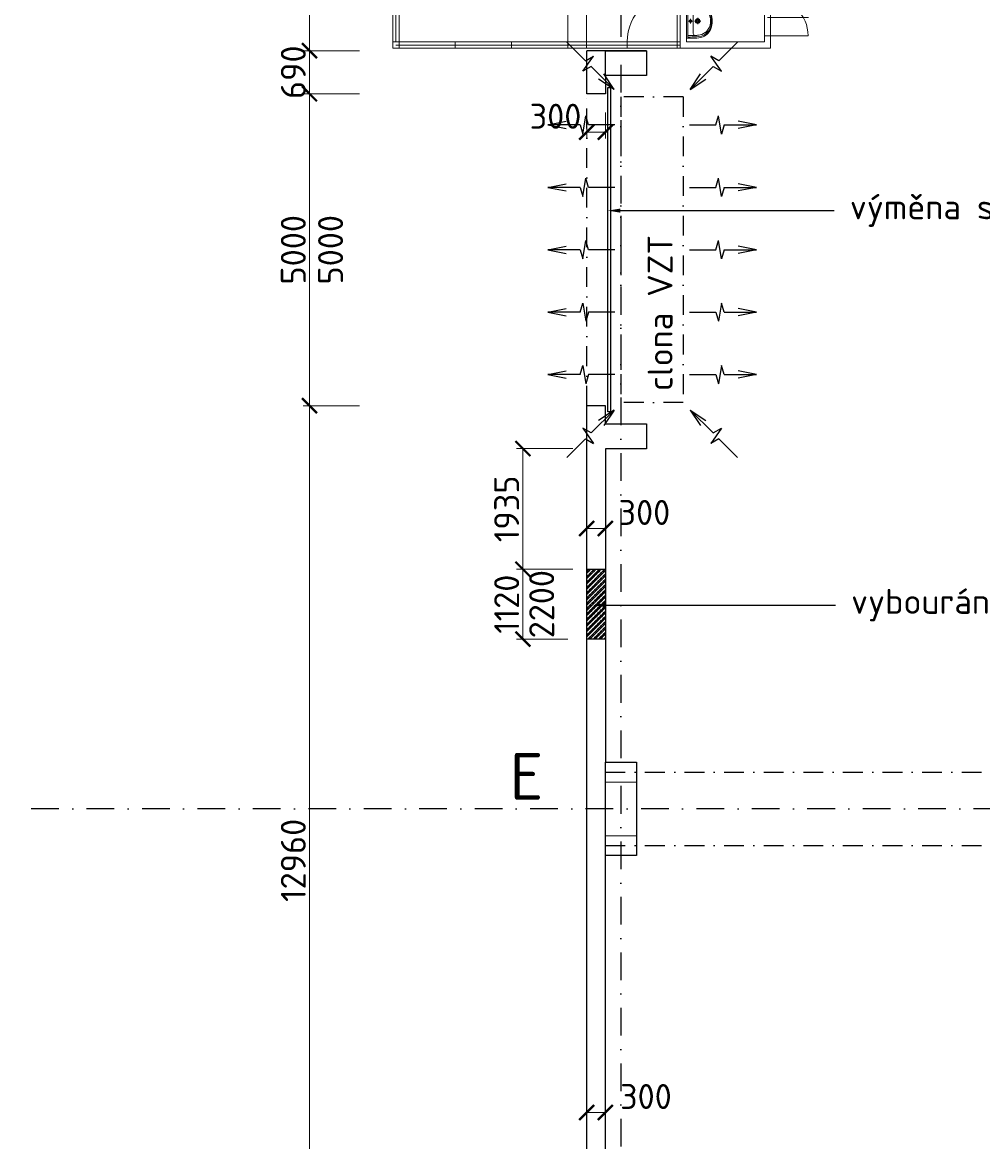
# Model space of a CAD drawing. Header units: millimetres. Extents: x -29085 to 3627694, y -159961 to 2281735.
# Tile 79 of 229: x 210329 to 225729, y 152330 to 170267. Entities that reach past the tile are written whole.
import ezdxf
from ezdxf import colors
from ezdxf.entities.mleader import LeaderData, LeaderLine
from ezdxf.enums import TextEntityAlignment as Align
from ezdxf.math import Vec2, Vec3

# ---------------------------------------------------------------- set-up
doc = ezdxf.new("R2010")
doc.units = ezdxf.units.MM
doc.linetypes.add('DASHDOT', pattern=[25.4, 12.7, -6.35, 0, -6.35])
doc.linetypes.add('ČERCHOVANÁ', pattern=[25.4, 12.7, -6.35, 0, -6.35])
doc.layers.add('___vedl obj', color=7, linetype='Continuous', lineweight=30)
doc.styles.add('A99_kota', font='isocpeur.ttf', dxfattribs={"height": 2})
doc.styles.add('A99_popis', font='isocpeur.ttf')
doc.styles.add('ad_popis 100', font='isocpeur.ttf', dxfattribs={"height": 200})
doc.dimstyles.new('A99_kota_200 new', dxfattribs={"dimscale": 200, "dimtxt": 2, "dimasz": 1.2, "dimexe": 0.5, "dimexo": 1.5, "dimgap": 0.3, "dimtad": 1, "dimdec": 0, "dimzin": 3, "dimdsep": 46, "dimtxsty": 'A99_kota', "dimblk": 'ARCHTICK', "dimcen": 2.5, "dimazin": 2, "dimtfac": 0.75, "dimtdec": 0, "dimtmove": 2, "dimatfit": 0, "dimfxl": 4, "dimfxlon": 1, "dimtolj": 1, "dimtzin": 0, "dimlwd": 5, "dimlwe": 5, "dimarcsym": 0})

# ---------------------------------------------------------------- blocks, each defined once
blk = doc.blocks.new('A$C2B9F600D')
at = {"layer": '___vedl obj', "lineweight": 9}
for p, q in [((4967, 6127), (4967, 7027)), ((4117, 6227), (2217, 6227)), ((2217, 6227), (4117, 6227)), ((2217, 6227), (2217, 4407)), ((4117, 6177), (2267, 6177)), ((2267, 4407), (2267, 6127)), ((2317, 6127), (4117, 6127)), ((2317, 6127), (2317, 4407)), ((3896, 6227), (4796, 6227)), ((3896, 6177), (4796, 6177)), ((3896, 6127), (4796, 6127)), ((5017, 6227), (4117, 6227)), ((5017, 6127), (4117, 6127)), ((4167, 6127), (4167, 6227)), ((4796, 6227), (5017, 6227)), ((4796, 6177), (5017, 6177)), ((4796, 6127), (5017, 6127)), ((5275, 6077), (5275, 6027)), ((5375, 6027), (5275, 6027)), ((5275, 6027), (5275, 5327)), ((5375, 6077), (5375, 6027)), ((5375, 6027), (6075, 6027)), ((5375, 6027), (5375, 5327)), ((6675, 6077), (6675, 6027)), ((6675, 6027), (7275, 6027)), ((6088, 5677), (5325, 5677)), ((7285, 5727), (6625, 5727)), ((6675, 5427), (6675, 5377)), ((5375, 5327), (5275, 5327)), ((5275, 5327), (5275, 5277)), ((5375, 5327), (5375, 5277)), ((6575, 4687), (6575, 5287)), ((4939, 4533), (4939, 5189)), ((4939, 5189), (5275, 5189)), ((5275, 5189), (5275, 4533)), ((6284, 5108), (6284, 4501)), ((5275, 4533), (4939, 4533)), ((5375, 4486), (5499, 4486)), ((5375, 4130), (5375, 4486)), ((5475, 4308), (5475, 4418)), ((5475, 4308), (5475, 4197)), ((5499, 4440), (5478, 4440)), ((5699, 4331), (5506, 4438)), ((5532, 4477), (5725, 4371)), ((5705, 4308), (5705, 4322)), ((5705, 4308), (5705, 4294)), ((5756, 4322), (5756, 4308)), ((5756, 4308), (5756, 4294)), ((7733, 4481), (8175, 4481)), ((7733, 4431), (7905, 4431)), ((7875, 4354), (7823, 4354)), ((7895, 4334), (7895, 4274)), ((7935, 4401), (7935, 4206)), ((8000, 4381), (7970, 4381)), ((7985, 4396), (7985, 4366)), ((8100, 4481), (8100, 4126)), ((8175, 4481), (8175, 4126)), ((5499, 4130), (5375, 4130)), ((5499, 4176), (5478, 4176)), ((5699, 4284), (5506, 4178)), ((5725, 4245), (5532, 4138)), ((7285, 4277), (6625, 4277)), ((7905, 4176), (7733, 4176)), ((8175, 4126), (7733, 4126)), ((7875, 4254), (7823, 4254)), ((8000, 4226), (7970, 4226)), ((7985, 4241), (7985, 4211)), ((6675, 3987), (7275, 3987)), ((5017, 3887), (4117, 3887)), ((4117, 3787), (5017, 3787)), ((4167, 3787), (4167, 2887)), ((4967, 3787), (4967, 3687)), ((5017, 3687), (4117, 3687)), ((4117, 3687), (5017, 3687)), ((6225, 3687), (6225, 2464)), ((6753, 3539), (6261, 3539)), ((6261, 3539), (6261, 3212)), ((6723, 3509), (6291, 3509)), ((6291, 3509), (6291, 3242)), ((6723, 3242), (6723, 3509)), ((6753, 3212), (6753, 3539)), ((6291, 3242), (6723, 3242)), ((6925, 3404), (7368, 3404)), ((6925, 3049), (6925, 3404)), ((7000, 3049), (7000, 3404)), ((7100, 3304), (7130, 3304)), ((7115, 3289), (7115, 3319)), ((7165, 3129), (7165, 3324)), ((7195, 3354), (7368, 3354)), ((7205, 3196), (7205, 3256)), ((7225, 3276), (7277, 3276)), ((2217, 1347), (2217, 3167)), ((2267, 3167), (2267, 1447)), ((2317, 1447), (2317, 3167)), ((6261, 3212), (6753, 3212)), ((7100, 3149), (7130, 3149)), ((7115, 3134), (7115, 3164)), ((7368, 3099), (7195, 3099)), ((7225, 3176), (7277, 3176)), ((7368, 3049), (6925, 3049)), ((8111, 2187), (8111, 2887)), ((6925, 2681), (7049, 2681)), ((6925, 2325), (6925, 2681)), ((7025, 2503), (7025, 2613)), ((7049, 2635), (7028, 2635)), ((7249, 2526), (7056, 2633)), ((7082, 2672), (7275, 2566)), ((7255, 2503), (7255, 2517)), ((7306, 2517), (7306, 2503)), ((6225, 2464), (6825, 2464)), ((7025, 2503), (7025, 2392)), ((7049, 2371), (7028, 2371)), ((7249, 2479), (7056, 2373)), ((7275, 2440), (7082, 2333)), ((7255, 2503), (7255, 2489)), ((7306, 2503), (7306, 2489)), ((6775, 1347), (6775, 2247)), ((7049, 2325), (6925, 2325)), ((6925, 2123), (6925, 2149)), ((6925, 2149), (7300, 2149)), ((7300, 2123), (6925, 2123)), ((6985, 2056), (6925, 2056)), ((6925, 2056), (6925, 1506)), ((6945, 2008), (6949, 2036)), ((6945, 2008), (6945, 1553)), ((6985, 2036), (6949, 2036)), ((7035, 1781), (7035, 1981)), ((7300, 2149), (7300, 2123)), ((8175, 1547), (8175, 2147)), ((8275, 1547), (8275, 2147)), ((6990, 1745), (6990, 1816)), ((7106, 1731), (7106, 1831)), ((8885, 1837), (8225, 1837)), ((7026, 1781), (6954, 1781)), ((7035, 1781), (7035, 1581)), ((7156, 1781), (7056, 1781)), ((2317, 1447), (4117, 1447)), ((3896, 1447), (4796, 1447)), ((4796, 1447), (5925, 1447)), ((6825, 1447), (5925, 1447)), ((6825, 1447), (5925, 1447)), ((5975, 1347), (5975, 1447)), ((6925, 1506), (6985, 1506)), ((6945, 1553), (6949, 1526)), ((6985, 1526), (6949, 1526)), ((8275, 1547), (8875, 1547)), ((4117, 1347), (2217, 1347)), ((2217, 1347), (4117, 1347)), ((4117, 1397), (2267, 1397)), ((3896, 1397), (4796, 1397)), ((3896, 1347), (4796, 1347)), ((4796, 1397), (5925, 1397)), ((4796, 1347), (5925, 1347)), ((5925, 1397), (6825, 1397)), ((6825, 1347), (5925, 1347)), ((6825, 1347), (5925, 1347))]:
    blk.add_line(p, q, dxfattribs=at)
at = {"layer": '___vedl obj', "lineweight": 9, "ltscale": 2}
for p, q in [((2317, 6227), (2217, 6227)), ((2217, 6227), (2217, 6127)), ((2217, 6127), (2317, 6127)), ((2317, 6127), (2317, 6227)), ((3217, 6127), (3217, 6227)), ((4117, 6127), (4117, 6227)), ((8275, 6227), (5017, 6227)), ((8275, 6227), (5017, 6227)), ((5017, 6127), (5017, 6227)), ((5275, 6127), (5017, 6127)), ((5275, 6127), (5275, 6227)), ((5275, 6077), (5275, 6127)), ((5275, 6127), (5275, 6127)), ((8175, 6127), (5375, 6127)), ((5375, 6077), (5375, 6127)), ((6675, 6027), (6675, 6127)), ((8175, 6127), (8175, 3887)), ((8275, 3787), (8275, 6227)), ((5375, 6077), (5275, 6077)), ((2317, 5607), (2217, 5607)), ((6675, 4587), (6675, 5427)), ((5275, 3887), (5275, 5277)), ((5375, 5277), (5275, 5277)), ((5375, 3887), (5375, 5277)), ((5975, 4687), (5375, 4687)), ((6675, 4687), (6575, 4687)), ((6675, 4687), (8175, 4687)), ((2317, 4407), (2217, 4407)), ((2217, 4407), (2217, 3787)), ((2317, 4407), (2317, 3887)), ((6675, 3887), (6675, 3987)), ((4117, 3787), (2217, 3787)), ((2217, 3167), (2217, 3787)), ((2217, 3787), (4117, 3787)), ((2317, 3887), (4117, 3887)), ((4117, 3887), (4117, 3687)), ((5017, 3887), (5275, 3887)), ((5017, 3687), (5017, 3887)), ((5017, 3787), (8275, 3787)), ((8275, 3787), (5017, 3787)), ((5375, 3887), (8175, 3887)), ((8275, 2147), (8275, 3787)), ((4117, 3687), (2317, 3687)), ((2317, 3687), (2317, 3167)), ((6825, 3687), (5017, 3687)), ((6825, 3687), (6825, 3687)), ((6825, 3687), (6825, 1347)), ((8175, 3687), (6925, 3687)), ((6925, 1447), (6925, 3687)), ((8175, 2147), (8175, 3687)), ((2317, 3167), (2217, 3167)), ((7411, 2887), (6925, 2887)), ((8111, 2887), (8175, 2887)), ((8275, 2147), (8175, 2147)), ((2317, 1967), (2217, 1967)), ((2217, 1347), (2217, 1447)), ((2217, 1447), (2317, 1447)), ((2317, 1447), (2317, 1347)), ((3217, 1447), (3217, 1347)), ((4117, 1447), (4117, 1347)), ((6925, 1447), (8175, 1447)), ((8275, 1547), (8175, 1547)), ((8175, 1547), (8175, 1447)), ((8275, 1347), (8275, 1547)), ((2317, 1347), (2217, 1347)), ((8275, 1347), (6825, 1347)), ((6825, 1347), (6825, 1347))]:
    blk.add_line(p, q, dxfattribs=at)
at = {"layer": '___vedl obj', "lineweight": 9, "ltscale": 100}
for p, q in [((5025, 1347), (5025, 6227)), ((5325, 1347), (5325, 6227))]:
    blk.add_line(p, q, dxfattribs=at)
at = {"layer": '___vedl obj', "lineweight": 9, "ltscale": 10}
for p, q in [((5375, 5210), (5690, 5210)), ((5375, 4730), (5375, 5210)), ((5690, 4730), (5690, 5210)), ((5445, 5134), (5659, 5134)), ((5445, 4806), (5445, 5134)), ((5659, 5134), (5659, 4806)), ((5375, 4730), (5690, 4730)), ((5445, 4806), (5659, 4806))]:
    blk.add_line(p, q, dxfattribs=at)
at = {"layer": '___vedl obj', "lineweight": 9}
for points in [[(8175, 4687), (7302, 4687, -0.40794), (7279, 4709), (7279, 5017, -0.390394), (7784, 5579), (8153, 5583, -0.409143), (8175, 5560)], [(8169, 4709, -0.406743), (8153, 4693), (7302, 4693, -0.406734), (7286, 4709), (7286, 5017, -0.39027), (7784, 5572), (8153, 5576, -0.40753), (8169, 5560)], [(8162, 4709, -0.404377), (8153, 4700), (7302, 4700, -0.404372), (7293, 4709), (7293, 5017, -0.390143), (7784, 5565), (8153, 5569, -0.404372), (8162, 5560)], [(8050, 5516, -0.407116), (8108, 5457), (8108, 4812, -0.41872), (8050, 4754), (7404, 4754, -0.418721), (7346, 4812), (7346, 4976, -0.409609), (7870, 5516)]]:
    blk.add_lwpolyline(points, format="xyb", close=True, dxfattribs=at)
at = {"layer": '___vedl obj', "lineweight": 9, "ltscale": 10}
for centre, radius in [((5410, 4970), 14), ((5543, 4970), 24.5), ((5543, 4970), 14)]:
    blk.add_circle(centre, radius, dxfattribs=at)
at = {"layer": '___vedl obj', "lineweight": 9}
for centre, radius in [((7982, 4880), 41.1), ((7982, 4880), 30.3), ((7985, 4381), 7.5), ((7985, 4226), 7.5), ((6588, 3376), 20.1), ((6783, 3376), 20.1), ((7115, 3304), 7.5), ((7115, 3149), 7.5), ((6990, 1781), 20), ((7106, 1781), 37.5), ((7106, 1781), 25)]:
    blk.add_circle(centre, radius, dxfattribs=at)
for centre, radius, start, end in [((4967, 6227), 800, 90, 180), ((5375, 6027), 700, 270, 0), ((6675, 6027), 600, 270, 0), ((8043, 4819), 620, 87.636, 182.3455), ((6575, 4687), 600, 90, 180), ((8043, 4819), 485, 86.9786, 183.0029), ((8043, 4819), 350, 85.8145, 184.167), ((8043, 4819), 216, 83.1874, 186.7941), ((6675, 3987), 600, 0, 90), ((7733, 4304), 178, 90, 270), ((7733, 4304), 128, 90, 270), ((7857, 4302), 61.7, 123.2659, 178.4872), ((7875, 4334), 20, 0, 90), ((7905, 4401), 30, 0, 90), ((7857, 4305), 61.7, 181.5128, 236.7341), ((7875, 4274), 20, 270, 0), ((7905, 4206), 30, 270, 0), ((4167, 3687), 800, 270, 0), ((7195, 3324), 30, 90, 180), ((7225, 3256), 20, 90, 180), ((7244, 3225), 61.7, 1.5128, 56.7341), ((7368, 3226), 178, 270, 90), ((7368, 3226), 128, 270, 90), ((7195, 3129), 30, 180, 270), ((7225, 3196), 20, 180, 270), ((7244, 3228), 61.7, 303.2659, 358.4872), ((8111, 2887), 700, 180, 270), ((6775, 1447), 800, 90, 180), ((7030, 688), 1323, 88.4771, 93.6753), ((6978, 533), 1523, 84.4928, 89.7382), ((6978, 533), 1503, 84.4821, 89.7365), ((7065, 1981), 30, 90, 180), ((7077, 1814), 197, 77.8887, 93.5287), ((7097, 1791), 216, 53.7612, 84.2094), ((7096, 1797), 234, 42.1732, 83.4704), ((7103, 1819), 230, 36.9872, 84.6397), ((8275, 1547), 600, 0, 90), ((7098, 1795), 213, 12.9464, 53.5152), ((7113, 1813), 210, 8.1842, 42.1053), ((7105, 1819), 229, 5.9722, 37.4241), ((6910, 1781), 401, 351.122, 8.878), ((6925, 1781), 401, 351.122, 8.878), ((6937, 1781), 401, 351.122, 8.878), ((7098, 1766), 213, 306.4848, 347.0536), ((7113, 1749), 210, 317.8947, 351.8158), ((7105, 1743), 229, 322.5759, 354.0278), ((7030, 2871), 1321, 266.3208, 271.5269), ((6978, 3029), 1503, 270.2635, 275.5179), ((6978, 3029), 1523, 270.2618, 275.5072), ((7065, 1581), 30, 180, 270), ((7077, 1748), 197, 266.4713, 282.1113), ((7097, 1770), 216, 275.7906, 306.2388), ((7096, 1765), 234, 276.5296, 317.8268), ((7103, 1742), 230, 275.3603, 323.0128)]:
    blk.add_arc(centre, radius, start, end, dxfattribs=at)
at = {"layer": '___vedl obj', "lineweight": 9, "extrusion": (0, 0, -1)}
for centre, major_axis, start_param, end_param in [((5499, 4428), (-63.8, 0), 1.570796, 2.120971), ((5580, 4418), (105, 0), 3.141593, 3.548633), ((5498, 4450), (-16.4, 0), 0.407041, 2.145974), ((5499, 4428), (12.8, 0), -1.570796, -1.020621), ((5692, 4322), (12.8, 0), -1.020621, 0), ((5692, 4322), (63.8, 0), -1.020621, 0), ((5580, 4197), (105, 0), 2.734552, 3.141593), ((5498, 4166), (-16.4, 0), 4.137211, 5.876145), ((5499, 4187), (-12.8, 0), 4.162214, 4.712389), ((5499, 4187), (63.8, 0), 1.020621, 1.570796), ((5692, 4294), (-12.8, 0), 3.141593, 4.162214), ((5692, 4294), (-63.8, 0), 3.141593, 4.162214), ((7130, 2613), (105, 0), 3.141593, 3.548633), ((7048, 2645), (16.4, 0), 3.548633, 5.287567), ((7049, 2623), (63.8, 0), -1.570796, -1.020621), ((7049, 2623), (-12.8, 0), 1.570796, 2.120971), ((7242, 2517), (12.8, 0), -1.020621, 0), ((7242, 2517), (-63.8, 0), 2.120971, 3.141593), ((7130, 2392), (-105, 0), -0.407041, 0), ((7048, 2361), (-16.4, 0), 4.137211, 5.876145), ((7049, 2382), (12.8, 0), 1.020621, 1.570796), ((7049, 2382), (-63.8, 0), 4.162214, 4.712389), ((7242, 2489), (-12.8, 0), 3.141593, 4.162214), ((7242, 2489), (-63.8, 0), 3.141593, 4.162214)]:
    blk.add_ellipse(centre, major_axis=major_axis, ratio=0.900435, start_param=start_param, end_param=end_param, dxfattribs=at)
blk = doc.blocks.new('_ArchTick')
at = {"color": 0, "linetype": 'ByBlock', "const_width": 0.15}
blk.add_lwpolyline([(-0.5, -0.5), (0.5, 0.5)], dxfattribs=at)
blk = doc.blocks.new('*D2377')
at = {"color": 0, "lineweight": 5}
for p, q in [((215734, 174733), (214834, 174733)), ((214934, 174733), (214934, 169813)), ((215734, 169813), (214834, 169813))]:
    blk.add_line(p, q, dxfattribs=at)
at = {"layer": 'Defpoints', "color": 0}
for p in [(218242, 174733), (214934, 169813), (218242, 169813)]:
    blk.add_point(p, dxfattribs=at)
at = {"color": 0, "lineweight": 5, "xscale": 240, "yscale": 240, "zscale": 240}
for p, rotation in [((214934, 174733), 90), ((214934, 169813), 270)]:
    blk.add_blockref('_ArchTick', p, dxfattribs=dict(at, rotation=rotation))
at = {"color": 0, "insert": (214674, 172273), "char_height": 400, "attachment_point": 5, "rotation": 90, "style": 'A99_kota'}
blk.add_mtext('\\A1;4920', dxfattribs=at)
blk = doc.blocks.new('*D2376')
at = {"color": 0, "lineweight": 5}
for p, q in [((215734, 169813), (214834, 169813)), ((214934, 169813), (214934, 169123)), ((215734, 169123), (214834, 169123))]:
    blk.add_line(p, q, dxfattribs=at)
at = {"layer": 'Defpoints', "color": 0}
for p in [(219379, 169813), (214934, 169123), (219379, 169123)]:
    blk.add_point(p, dxfattribs=at)
at = {"color": 0, "lineweight": 5, "xscale": 240, "yscale": 240, "zscale": 240}
for p, rotation in [((214934, 169813), 270), ((214934, 169123), 90)]:
    blk.add_blockref('_ArchTick', p, dxfattribs=dict(at, rotation=rotation))
at = {"color": 0, "insert": (214674, 169468), "char_height": 400, "attachment_point": 5, "rotation": 90, "style": 'A99_kota'}
blk.add_mtext('\\A1;690', dxfattribs=at)
blk = doc.blocks.new('*D2375')
at = {"color": 0, "linetype": 'Continuous', "lineweight": 5, "ltscale": 10}
for p, q in [((215734, 169123), (214834, 169123)), ((214934, 169123), (214934, 164123)), ((215734, 164123), (214834, 164123))]:
    blk.add_line(p, q, dxfattribs=at)
at = {"layer": 'Defpoints', "color": 0}
for p in [(219379, 169123), (214934, 164123), (218242, 164123)]:
    blk.add_point(p, dxfattribs=at)
at = {"color": 0, "lineweight": 5, "xscale": 240, "yscale": 240, "zscale": 240}
for p, rotation in [((214934, 169123), 90), ((214934, 164123), 270)]:
    blk.add_blockref('_ArchTick', p, dxfattribs=dict(at, rotation=rotation))
at = {"color": 0, "insert": (214674, 166623), "char_height": 400, "attachment_point": 5, "rotation": 90, "style": 'A99_kota'}
blk.add_mtext('\\A1;5000', dxfattribs=at)
blk = doc.blocks.new('*D2374')
at = {"color": 0, "linetype": 'Continuous', "lineweight": 5, "ltscale": 10}
for p, q in [((215734, 164123), (214834, 164123)), ((214934, 164123), (214934, 151163)), ((215734, 151163), (214834, 151163))]:
    blk.add_line(p, q, dxfattribs=at)
at = {"layer": 'Defpoints', "color": 0}
for p in [(219379, 164123), (214934, 151163), (219379, 151163)]:
    blk.add_point(p, dxfattribs=at)
at = {"color": 0, "lineweight": 5, "xscale": 240, "yscale": 240, "zscale": 240}
for p, rotation in [((214934, 164123), 90), ((214934, 151163), 270)]:
    blk.add_blockref('_ArchTick', p, dxfattribs=dict(at, rotation=rotation))
at = {"color": 0, "insert": (214674, 156838), "char_height": 400, "attachment_point": 5, "rotation": 90, "style": 'A99_kota'}
blk.add_mtext('\\A1;12960', dxfattribs=at)
blk = doc.blocks.new('*D2320')
at = {"color": 0, "lineweight": 5}
for p, q in [((219379, 168823), (219379, 168408)), ((219679, 168823), (219679, 168408)), ((219379, 168508), (219679, 168508))]:
    blk.add_line(p, q, dxfattribs=at)
at = {"layer": 'Defpoints', "color": 0}
for p in [(219379, 169123), (219679, 169123), (219679, 168508)]:
    blk.add_point(p, dxfattribs=at)
at = {"color": 0, "lineweight": 5, "xscale": 240, "yscale": 240, "zscale": 240, "rotation": 180}
blk.add_blockref('_ArchTick', (219379, 168508), dxfattribs=at)
at = {"color": 0, "lineweight": 5, "xscale": 240, "yscale": 240, "zscale": 240}
blk.add_blockref('_ArchTick', (219679, 168508), dxfattribs=at)
at = {"color": 0, "insert": (218879, 168763), "char_height": 400, "attachment_point": 5, "style": 'A99_kota'}
blk.add_mtext('\\A1;300', dxfattribs=at)
blk = doc.blocks.new('*D2317')
at = {"color": 0, "lineweight": 5}
for p, q in [((219379, 153098), (219379, 152898)), ((219679, 153098), (219679, 152898)), ((219379, 152798), (219679, 152798))]:
    blk.add_line(p, q, dxfattribs=at)
at = {"layer": 'Defpoints', "color": 0}
for p in [(219379, 152798), (219679, 152798), (219679, 152798)]:
    blk.add_point(p, dxfattribs=at)
at = {"color": 0, "lineweight": 5, "xscale": 240, "yscale": 240, "zscale": 240, "rotation": 180}
blk.add_blockref('_ArchTick', (219379, 152798), dxfattribs=at)
at = {"color": 0, "lineweight": 5, "xscale": 240, "yscale": 240, "zscale": 240}
blk.add_blockref('_ArchTick', (219679, 152798), dxfattribs=at)
at = {"color": 0, "insert": (220329, 153053), "char_height": 400, "attachment_point": 5, "style": 'A99_kota'}
blk.add_mtext('\\A1;300', dxfattribs=at)
blk = doc.blocks.new('*D2313')
at = {"color": 0, "linetype": 'Continuous', "lineweight": 5, "ltscale": 10}
for p, q in [((219156, 163438), (218256, 163438)), ((218356, 163438), (218356, 161503)), ((219156, 161503), (218256, 161503))]:
    blk.add_line(p, q, dxfattribs=at)
at = {"layer": 'Defpoints', "color": 0}
for p in [(219679, 163438), (218356, 161503), (219679, 161503)]:
    blk.add_point(p, dxfattribs=at)
at = {"color": 0, "lineweight": 5, "xscale": 240, "yscale": 240, "zscale": 240}
for p, rotation in [((218356, 163438), 90), ((218356, 161503), 270)]:
    blk.add_blockref('_ArchTick', p, dxfattribs=dict(at, rotation=rotation))
at = {"color": 0, "insert": (218096, 162471), "char_height": 400, "attachment_point": 5, "rotation": 90, "style": 'A99_kota'}
blk.add_mtext('\\A1;1935', dxfattribs=at)
blk = doc.blocks.new('*D2312')
at = {"color": 0, "linetype": 'Continuous', "lineweight": 5, "ltscale": 10}
for p, q in [((219079, 161503), (218256, 161503)), ((218356, 161503), (218356, 160383)), ((219079, 160383), (218256, 160383))]:
    blk.add_line(p, q, dxfattribs=at)
at = {"layer": 'Defpoints', "color": 0}
for p in [(219379, 161503), (218356, 160383), (219379, 160383)]:
    blk.add_point(p, dxfattribs=at)
at = {"color": 0, "lineweight": 5, "xscale": 240, "yscale": 240, "zscale": 240}
for p, rotation in [((218356, 161503), 90), ((218356, 160383), 270)]:
    blk.add_blockref('_ArchTick', p, dxfattribs=dict(at, rotation=rotation))
at = {"color": 0, "insert": (218096, 160943), "char_height": 400, "attachment_point": 5, "rotation": 90, "style": 'A99_kota'}
blk.add_mtext('\\A1;1120', dxfattribs=at)
blk = doc.blocks.new('*D2310')
at = {"color": 0, "linetype": 'Continuous', "lineweight": 5, "ltscale": 10}
for p, q in [((219379, 162456), (219379, 162256)), ((219679, 162456), (219679, 162256)), ((219379, 162156), (219679, 162156))]:
    blk.add_line(p, q, dxfattribs=at)
at = {"layer": 'Defpoints', "color": 0}
for p in [(219379, 162156), (219679, 162156), (219679, 162156)]:
    blk.add_point(p, dxfattribs=at)
at = {"color": 0, "lineweight": 5, "xscale": 240, "yscale": 240, "zscale": 240, "rotation": 180}
blk.add_blockref('_ArchTick', (219379, 162156), dxfattribs=at)
at = {"color": 0, "lineweight": 5, "xscale": 240, "yscale": 240, "zscale": 240}
blk.add_blockref('_ArchTick', (219679, 162156), dxfattribs=at)
at = {"color": 0, "insert": (220304, 162413), "char_height": 400, "attachment_point": 5, "style": 'A99_kota'}
blk.add_mtext('\\A1;300', dxfattribs=at)

msp = doc.modelspace()

# ---------------------------------------------------------------- linework, layer by layer
at = {"color": 251, "linetype": 'DASHDOT', "ltscale": 35}
for p, q in [((219929, 194483.3), (219929, 120933.3)), ((364729, 157663.3), (210329, 157663.3))]:
    msp.add_line(p, q, dxfattribs=at)
at = {"color": 251}
for p, q in [((219058.8, 169950), (219357.6, 169651.3)), ((221799.1, 169950), (221500.3, 169651.3)), ((219318.4, 169483.7), (219488.7, 169727)), ((219357.6, 169651.3), (219488.7, 169727)), ((219379, 169123.3), (219379, 169813.3)), ((220339, 169813.3), (219379, 169813.3)), ((221539.5, 169483.7), (221369.2, 169727)), ((221500.3, 169651.3), (221369.2, 169727)), ((219449.5, 169559.4), (219318.4, 169483.7)), ((219449.5, 169559.4), (219817.2, 169191.7)), ((221408.4, 169559.4), (221040.7, 169191.7)), ((221408.4, 169559.4), (221539.5, 169483.7)), ((219817.2, 169191.7), (219569, 169357.1)), ((219817.2, 169191.7), (219651.8, 169439.9)), ((221040.7, 169191.7), (221206.1, 169439.9)), ((221040.7, 169191.7), (221288.9, 169357.1)), ((219679, 169123.3), (219379, 169123.3)), ((219679, 164123.3), (219379, 164123.3)), ((219449.5, 163687.1), (219817.2, 164054.8)), ((219817.2, 164054.8), (219569, 163889.4)), ((219817.2, 164054.8), (219651.8, 163806.6)), ((221408.4, 163687.1), (221040.7, 164054.8)), ((221040.7, 164054.8), (221288.9, 163889.4)), ((221040.7, 164054.8), (221206.1, 163806.6)), ((219318.4, 163762.8), (219488.7, 163519.5)), ((219449.5, 163687.1), (219318.4, 163762.8)), ((221539.5, 163762.8), (221369.2, 163519.5)), ((221408.4, 163687.1), (221539.5, 163762.8)), ((219058.8, 163296.5), (219357.6, 163595.2)), ((219357.6, 163595.2), (219488.7, 163519.5)), ((221500.3, 163595.2), (221369.2, 163519.5)), ((221799.1, 163296.5), (221500.3, 163595.2)), ((219679, 163433.3), (219679, 158413.3)), ((219379, 151163.3), (219379, 158413.3)), ((219679, 151853.3), (219679, 156913.3))]:
    msp.add_line(p, q, dxfattribs=at)
at = {"color": 251, "linetype": 'ČERCHOVANÁ', "ltscale": 25}
for p, q in [((219379, 164123.3), (219379, 169123.3)), ((220929, 169073.3), (219929, 169073.3)), ((219929, 169073.3), (219929, 164173.3)), ((220929, 169073.3), (220929, 164173.3)), ((220929, 164173.3), (219929, 164173.3)), ((219679, 158253.3), (352729, 158253.3)), ((219679, 157073.3), (364729, 157073.3))]:
    msp.add_line(p, q, dxfattribs=at)
at = {"color": 251, "ltscale": 0.5}
for p, q in [((218756.5, 168623.3), (219049, 168681.8)), ((219276.5, 168623.3), (218756.5, 168623.3)), ((218756.5, 168623.3), (219049, 168564.8)), ((219276.5, 168623.3), (219315.7, 168477)), ((219315.7, 168477), (219367.2, 168769.5)), ((219406.4, 168623.3), (219367.2, 168769.5)), ((219829, 168623.3), (219406.4, 168623.3)), ((221029, 168623.3), (221451.5, 168623.3)), ((221451.5, 168623.3), (221490.7, 168769.5)), ((221542.2, 168477), (221490.7, 168769.5)), ((221581.4, 168623.3), (221542.2, 168477)), ((221581.4, 168623.3), (222101.5, 168623.3)), ((222101.5, 168623.3), (221809, 168681.8)), ((222101.5, 168623.3), (221809, 168564.8)), ((219315.7, 167477), (219367.2, 167769.5)), ((219406.4, 167623.3), (219367.2, 167769.5)), ((221451.5, 167623.3), (221490.7, 167769.5)), ((221542.2, 167477), (221490.7, 167769.5)), ((218756.5, 167623.3), (219049, 167681.8)), ((219276.5, 167623.3), (218756.5, 167623.3)), ((218756.5, 167623.3), (219049, 167564.8)), ((219276.5, 167623.3), (219315.7, 167477)), ((219829, 167623.3), (219406.4, 167623.3)), ((221029, 167623.3), (221451.5, 167623.3)), ((221581.4, 167623.3), (221542.2, 167477)), ((221581.4, 167623.3), (222101.5, 167623.3)), ((222101.5, 167623.3), (221809, 167681.8)), ((222101.5, 167623.3), (221809, 167564.8)), ((218756.5, 166623.3), (219049, 166681.8)), ((219315.7, 166477), (219367.2, 166769.5)), ((219406.4, 166623.3), (219367.2, 166769.5)), ((221451.5, 166623.3), (221490.7, 166769.5)), ((221542.2, 166477), (221490.7, 166769.5)), ((222101.5, 166623.3), (221809, 166681.8)), ((219276.5, 166623.3), (218756.5, 166623.3)), ((218756.5, 166623.3), (219049, 166564.8)), ((219276.5, 166623.3), (219315.7, 166477)), ((219829, 166623.3), (219406.4, 166623.3)), ((221029, 166623.3), (221451.5, 166623.3)), ((221581.4, 166623.3), (221542.2, 166477)), ((221581.4, 166623.3), (222101.5, 166623.3)), ((222101.5, 166623.3), (221809, 166564.8)), ((219276.5, 165623.3), (219315.7, 165769.5)), ((219315.7, 165769.5), (219367.2, 165477)), ((221542.2, 165769.5), (221490.7, 165477)), ((221581.4, 165623.3), (221542.2, 165769.5)), ((218756.5, 165623.3), (219049, 165681.8)), ((219276.5, 165623.3), (218756.5, 165623.3)), ((218756.5, 165623.3), (219049, 165564.8)), ((219406.4, 165623.3), (219367.2, 165477)), ((219829, 165623.3), (219406.4, 165623.3)), ((221029, 165623.3), (221451.5, 165623.3)), ((221451.5, 165623.3), (221490.7, 165477)), ((221581.4, 165623.3), (222101.5, 165623.3)), ((222101.5, 165623.3), (221809, 165681.8)), ((222101.5, 165623.3), (221809, 165564.8)), ((218756.5, 164623.3), (219049, 164681.8)), ((219276.5, 164623.3), (219315.7, 164769.5)), ((219315.7, 164769.5), (219367.2, 164477)), ((221542.2, 164769.5), (221490.7, 164477)), ((221581.4, 164623.3), (221542.2, 164769.5)), ((222101.5, 164623.3), (221809, 164681.8)), ((219276.5, 164623.3), (218756.5, 164623.3)), ((218756.5, 164623.3), (219049, 164564.8)), ((219406.4, 164623.3), (219367.2, 164477)), ((219829, 164623.3), (219406.4, 164623.3)), ((221029, 164623.3), (221451.5, 164623.3)), ((221451.5, 164623.3), (221490.7, 164477)), ((221581.4, 164623.3), (222101.5, 164623.3)), ((222101.5, 164623.3), (221809, 164564.8))]:
    msp.add_line(p, q, dxfattribs=at)
at = {"color": 251, "ltscale": 2}
msp.add_lwpolyline([(220339, 169413.3), (219679, 169413.3), (219679, 169813.3), (220339, 169813.3)], close=True, dxfattribs=at)
at = {"color": 251}
for points in [[(220339, 169813.3), (220339, 169413.3), (219679, 169413.3), (219679, 169123.3)], [(219379, 158413.3), (219379, 164123.3)], [(219679, 163833.3), (219679, 164123.3)], [(219679, 163833.3), (220339, 163833.3), (220339, 163433.3), (219679, 163433.3)]]:
    msp.add_lwpolyline(points, dxfattribs=at)
for points in [[(219759, 164023.3), (219719, 164023.3), (219719, 169223.3), (219759, 169223.3)], [(219379, 161503.3), (219679, 161503.3), (219679, 160383.3), (219379, 160383.3)]]:
    msp.add_lwpolyline(points, close=True, dxfattribs=at)
at = {"color": 251, "linetype": 'Continuous', "ltscale": 2}
msp.add_lwpolyline([(220179, 156913.3), (219679, 156913.3), (219679, 158413.3), (220179, 158413.3)], close=True, dxfattribs=at)
msp.add_lwpolyline([(220179, 156913.3), (219679, 156913.3), (219679, 158413.3), (220179, 158413.3)], close=True, dxfattribs=at)
at = {"color": 251, "linetype": 'Continuous', "lineweight": 20, "ltscale": 2}
for points in [[(219679, 158413.3), (220179, 158413.3), (220179, 158093.3), (219679, 158093.3)], [(219679, 157233.3), (220179, 157233.3), (220179, 156913.3), (219679, 156913.3)]]:
    msp.add_lwpolyline(points, close=True, dxfattribs=at)

# ---------------------------------------------------------------- block references
at = {"color": 251, "lineweight": 9, "ltscale": 2}
msp.add_blockref('A$C2B9F600D', (214053.7, 168506.5), dxfattribs=at)

# ---------------------------------------------------------------- texts
at = {"color": 251, "style": 'A99_kota'}
for s, p in [('5000', (215471.6, 166623.3)), ('clona VZT', (220756.5, 165610.8)), ('2200', (218857.6, 160943.3))]:
    msp.add_text(s, height=400, rotation=90, dxfattribs=at).set_placement(p, align=Align.CENTER)
at = {"color": 251, "lineweight": 0, "insert": (218145.5, 158558.3), "char_height": 750, "attachment_point": 1, "style": 'ad_popis 100', "bg_fill": 3, "box_fill_scale": 1, "bg_fill_color": 256, "bg_fill_transparency": 0}
msp.add_mtext_dynamic_manual_height_columns('E', width=832.5, gutter_width=1000, heights=[0], dxfattribs=at)

# ---------------------------------------------------------------- dimensions: what is measured, and where the dimension line sits
at = {"color": 251}
for base, p1, p2, picture, middle in [((214934, 169813.3), (218241.6, 174733.3), (218241.6, 169813.3), '*D2377', (214674, 172273.3)), ((214934, 169123.3), (219379, 169813.3), (219379, 169123.3), '*D2376', (214674, 169468.3))]:
    dim = msp.add_linear_dim(base=base, p1=p1, p2=p2, angle=90, dimstyle='A99_kota_200 new', override={"dimscale": 1, "dimtix": 1, "dimtofl": 1, "dimtmove": 1, "dimatfit": 1}, dxfattribs=at)
    dim.commit()
    dim.dimension.update_dxf_attribs({"geometry": picture, "text_midpoint": middle})
at = {"color": 251, "linetype": 'Continuous', "ltscale": 10}
for base, p1, p2, picture, middle in [((214934, 164123.3), (219379, 169123.3), (218241.6, 164123.3), '*D2375', (214674, 166623.3)), ((218356.5, 161503.3), (219679, 163438.3), (219679, 161503.3), '*D2313', (218096.5, 162470.8)), ((218356.5, 160383.3), (219379, 161503.3), (219379, 160383.3), '*D2312', (218096.5, 160943.3))]:
    dim = msp.add_linear_dim(base=base, p1=p1, p2=p2, angle=90, dimstyle='A99_kota_200 new', override={"dimscale": 1, "dimtix": 1, "dimtofl": 1, "dimtmove": 1, "dimatfit": 1}, dxfattribs=at)
    dim.commit()
    dim.dimension.update_dxf_attribs({"geometry": picture, "text_midpoint": middle})
at = {"color": 251}
for base, p1, p2, picture, middle in [((219679, 168508.3), (219379, 169123.3), (219679, 169123.3), '*D2320', (218879, 168763.3)), ((219679, 152798.3), (219379, 152798.3), (219679, 152798.3), '*D2317', (220329, 153053.3))]:
    dim = msp.add_linear_dim(base=base, p1=p1, p2=p2, dimstyle='A99_kota_200 new', override={"dimscale": 1, "dimtix": 0, "dimtofl": 1, "dimtmove": 2, "dimatfit": 0}, dxfattribs=at)
    dim.commit()
    dim.dimension.update_dxf_attribs({"geometry": picture, "text_midpoint": middle, "dimtype": 160})
at = {"color": 251, "linetype": 'Continuous', "ltscale": 10}
dim = msp.add_linear_dim(base=(219679, 162155.8), p1=(219379, 162155.8), p2=(219679, 162155.8), dimstyle='A99_kota_200 new', override={"dimscale": 1, "dimtix": 1, "dimtofl": 1, "dimtmove": 1, "dimatfit": 1}, dxfattribs=at)
dim.commit()
dim.dimension.update_dxf_attribs({"geometry": '*D2310', "text_midpoint": (220304, 162153.3), "dimtype": 160})

# ---------------------------------------------------------------- next in the draw order: dimensions: what is measured, and where the dimension line sits
dim = msp.add_linear_dim(base=(214934, 151163.3), p1=(219379, 164123.3), p2=(219379, 151163.3), angle=90, dimstyle='A99_kota_200 new', override={"dimscale": 1, "dimtix": 1, "dimtofl": 1, "dimtmove": 1, "dimatfit": 1}, dxfattribs=at)
dim.commit()
dim.dimension.update_dxf_attribs({"geometry": '*D2374', "text_midpoint": (214934, 156838.3), "dimtype": 160})

# ---------------------------------------------------------------- next in the draw order: leaders
at = {"color": 251, "lineweight": 9}
ml = msp.add_multileader_mtext('Standard', dxfattribs=at)
ml.set_content('\\A1;{\\C256;výměna sekčních vrat}', color=1, style='A99_popis')
ml.set_leader_properties(color=256, linetype='ByLayer', lineweight=-1)
ml.build(insert=Vec2(0, 0))
ml.multileader.update_dxf_attribs({"dogleg_length": 1, "arrow_head_size": 200, "scale": 200})
ctx = ml.context
ctx.base_point, ctx.scale, ctx.char_height, ctx.arrow_head_size, ctx.landing_gap_size, ctx.plane_origin = Vec3(223349, 167250.8), 200, 400, 200, 250, Vec3(223664, 158215)
notes = []
notes.append((ctx, [(0, (1, 1, 0), (222704, 167250.8), (1, 0), 645, [(0, [(219719, 167250.8)], 0, [])])]))
ctx.mtext.insert, ctx.mtext.width, ctx.mtext.defined_height, ctx.mtext.flow_direction = Vec3(223599, 167510.8), 7057.5, 1693.3, 5
ctx.mtext.has_bg_fill, ctx.mtext.bg_color, ctx.mtext.bg_scale_factor, ctx.mtext.bg_transparency, ctx.mtext.use_window_bg_color = 1, -1073741824, 1, 0, 1
ml = msp.add_multileader_mtext('Standard', dxfattribs=at)
ml.set_content('\\A1;{\\C256;vybourání otvoru pro dveře}', color=1, style='A99_popis')
ml.set_leader_properties(color=256, linetype='ByLayer', lineweight=-1)
ml.build(insert=Vec2(0, 0))
ml.multileader.update_dxf_attribs({"dogleg_length": 3.23, "arrow_head_size": 200, "scale": 200})
ctx = ml.context
ctx.base_point, ctx.scale, ctx.char_height, ctx.arrow_head_size, ctx.landing_gap_size, ctx.plane_origin = Vec3(223369, 160928.3), 200, 400, 200, 250, Vec3(223979, 150082.5)
notes.append((ctx, [(0, (1, 1, 0), (222724, 160928.3), (1, 0), 645, [(0, [(219479, 160928.5)], 0, [])])]))
ctx.mtext.insert, ctx.mtext.defined_height, ctx.mtext.flow_direction = Vec3(223619, 161188.3), 8.47, 5
ctx.mtext.has_bg_fill, ctx.mtext.bg_color, ctx.mtext.bg_scale_factor, ctx.mtext.bg_transparency, ctx.mtext.use_window_bg_color = 1, -1073741824, 1, 0, 1
for ctx, leaders in notes:
    for number, flags, end, landing, length, lines in leaders:
        leader = LeaderData()
        leader.index, (leader.has_last_leader_line, leader.has_dogleg_vector, leader.attachment_direction) = number, flags
        leader.last_leader_point, leader.dogleg_vector, leader.dogleg_length = Vec3(end), Vec3(landing), length
        for number, points, colour, breaks in lines:
            line = LeaderLine()
            line.index, line.vertices, line.color, line.breaks = number, Vec3.list(points), colors.encode_raw_color(colour), breaks
            leader.lines.append(line)
        ctx.leaders.append(leader)

# ---------------------------------------------------------------- next in the draw order: hatches: boundary and pattern name
at = {"linetype": 'Continuous', "lineweight": 0, "transparency": 33554687}
h = msp.add_hatch(dxfattribs=at)
h.set_pattern_fill('ZDIVO-PLYNOSILIK', color=251, scale=20)
h.set_pattern_definition([(45, (-86071.05, 94283.25), (-42.426407, 42.426407), []), (45, (-86042.765, 94283.25), (-42.426407, 42.426407), []), (135, (-86023.026, 94288.85), (-42.426407, -42.426407), [40, -20]), (135, (-86008.883, 94302.99), (-42.426407, -42.426407), [40, -20])])
h.paths.add_polyline_path([(219379, 161503.3), (219679, 161503.3), (219679, 160383.3), (219379, 160383.3)])

doc.saveas('drawing.dxf')
